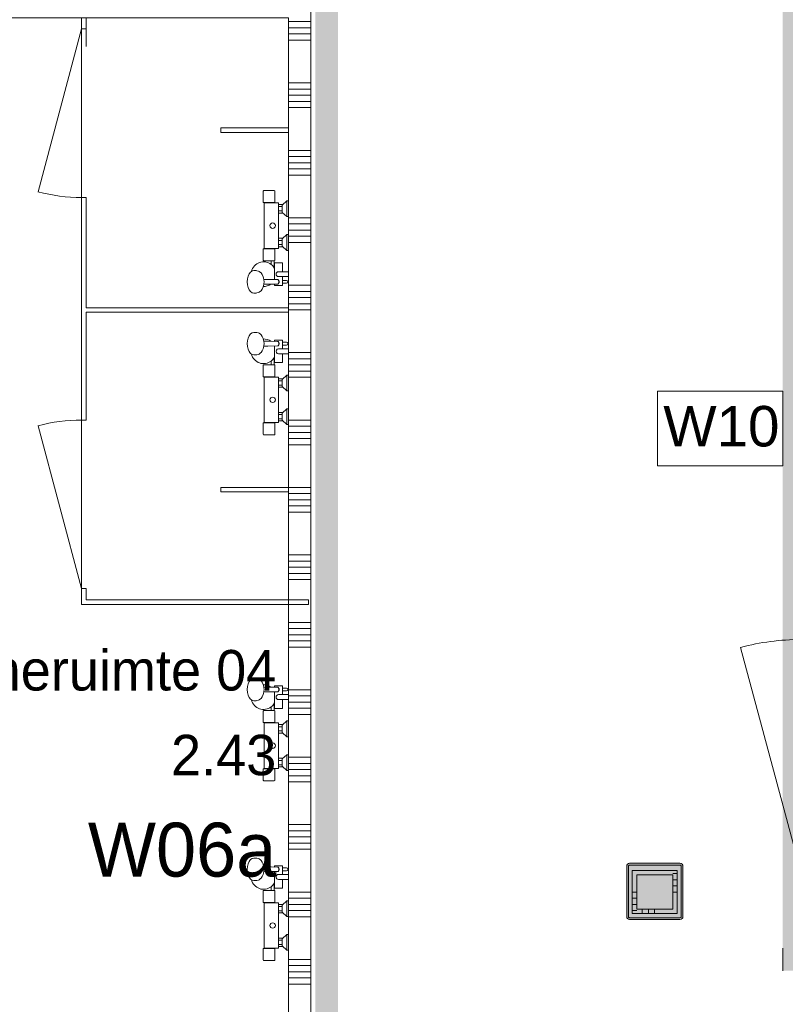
# Model space of a CAD drawing. Header units: millimetres. Extents: x -409 to 257590, y -7854 to 67330.
# Tile 95 of 205: x 58784 to 62191, y 16901 to 21281. Entities that reach past the tile are written whole.
import ezdxf
from ezdxf.enums import TextEntityAlignment as Align

# ---------------------------------------------------------------- set-up
doc = ezdxf.new("R2010")
doc.units = ezdxf.units.MM
doc.header["$MEASUREMENT"] = 0
for name, color, linetype in [('Info Wandafwerking aanduiding', 7, 'Continuous'), ('Info Wandafwerking aanduiding Doorsnede-arcering', 7, 'Continuous'), ('New_# trashcan Laagscheidingslijnen', 7, 'Continuous'), ('New_22 NC Binnenwanden', 7, 'Continuous'), ('New_22 NC Binnenwanden Deuren', 7, 'Continuous'), ('New_22 NC Binnenwanden Doorsnede-arcering', 7, 'Continuous'), ('New_22 NC Binnenwanden Laagscheidingslijnen', 7, 'Continuous'), ('New_72 Vaste Inrichting', 7, 'Continuous'), ('New_72 Vaste Inrichting Deuren', 7, 'Continuous'), ('New_74 Sanitair', 7, 'Continuous'), ('New_Z Ruimtefuncties', 7, 'Continuous'), ('New_Z Ruimtefuncties Zone omranding', 7, 'Continuous'), ('New_Z Ruimtefuncties Zone tekst', 7, 'Continuous'), ('S-COLS-____-OTLN.RVT S', 7, 'Continuous'), ('S-COLS-____-OTLN.RVT S 2D arcering', 7, 'Continuous')]:
    doc.layers.add(name, color=color, linetype=linetype)
doc.styles.add('GENERATED_STYLE_1', font='txt')
doc.styles.add('GENERATED_STYLE_2', font='txt')

# ---------------------------------------------------------------- blocks, each defined once
blk = doc.blocks.new('D1 22_6')
at = {"layer": 'New_72 Vaste Inrichting Deuren', "color": 1, "linetype": 'Continuous', "lineweight": 0}
for q in [(-349.4, 194.1), (-375, 0)]:
    blk.add_line((375, 0), q, dxfattribs=at)
at = {"layer": 'New_72 Vaste Inrichting Deuren', "color": 9, "linetype": 'Continuous', "lineweight": 0}
for p, q in [((-375, -0.1), (-375, -20)), ((375, -0.1), (375, -20))]:
    blk.add_line(p, q, dxfattribs=at)
at = {"layer": 'New_72 Vaste Inrichting Deuren', "color": 1, "linetype": 'Continuous', "lineweight": 0}
blk.add_arc((375, 0), 750, 165, 180, dxfattribs=at)
blk = doc.blocks.new('Wall_57_2', base_point=(59070, 18690))
at = {"layer": 'New_# trashcan Laagscheidingslijnen', "color": 9, "linetype": 'Continuous', "lineweight": 0}
for p, q in [((59060, 21262.1), (59060, 21162.1)), ((59080, 21162.1), (59080, 21262.1))]:
    blk.add_line(p, q, dxfattribs=at)
at = {"layer": 'New_72 Vaste Inrichting', "color": 9, "linetype": 'Continuous', "lineweight": 0}
for p, q in [((59060.1, 21240), (59080, 21240)), ((59060.1, 20490), (59080, 20490)), ((59060.1, 19500), (59080, 19500)), ((59060.1, 18750), (59080, 18750))]:
    blk.add_line(p, q, dxfattribs=at)
at = {"layer": 'New_72 Vaste Inrichting', "color": 9, "linetype": 'Continuous', "lineweight": 0, "flags": 128}
for points in [[(59060, 21290), (59080, 21290)], [(59060, 21290), (59060, 21262.1)], [(59080, 21262.1), (59080, 21290)], [(59060, 20490), (59060, 19500)], [(59080, 20000), (59080, 20490)], [(59080, 19500), (59080, 19980)], [(59060, 18750), (59060, 18680)], [(59080, 18700), (59080, 18750)], [(59060, 18680), (59080, 18680)]]:
    blk.add_lwpolyline(points, dxfattribs=at)
at = {"layer": 'New_72 Vaste Inrichting Deuren', "color": 1, "linetype": 'Continuous', "lineweight": 0, "zscale": 1000, "rotation": 90.00002157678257}
blk.add_blockref('D1 22_6', (59060, 20865), dxfattribs=at)
at = {"layer": 'New_72 Vaste Inrichting Deuren', "color": 1, "linetype": 'Continuous', "lineweight": 0, "xscale": -0.9999999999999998, "zscale": 1000, "rotation": 90.00002157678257}
blk.add_blockref('D1 22_6', (59060, 19125), dxfattribs=at)
blk = doc.blocks.new('Wall_207_2', base_point=(60070, 18690))
at = {"layer": 'New_# trashcan Laagscheidingslijnen', "color": 9, "linetype": 'Continuous', "lineweight": 0}
for p, q in [((59938.3, 18700), (59838.3, 18700)), ((59838.3, 18680), (59938.3, 18680))]:
    blk.add_line(p, q, dxfattribs=at)
at = {"layer": 'New_72 Vaste Inrichting', "color": 9, "linetype": 'Continuous', "lineweight": 0, "flags": 128}
for points in [[(59838.3, 18700), (59080, 18700)], [(59080, 18680), (59838.3, 18680)], [(60070, 18700), (59938.3, 18700)], [(59938.3, 18680), (60070, 18680)], [(60070, 18680), (60070, 18700)]]:
    blk.add_lwpolyline(points, dxfattribs=at)
blk = doc.blocks.new('Wall_270_2', base_point=(59980, 20790))
at = {"layer": 'New_# trashcan Laagscheidingslijnen', "color": 9, "linetype": 'Continuous', "lineweight": 0}
for p, q in [((59938.3, 20800), (59838.3, 20800)), ((59838.3, 20780), (59938.3, 20780))]:
    blk.add_line(p, q, dxfattribs=at)
at = {"layer": 'New_72 Vaste Inrichting', "color": 9, "linetype": 'Continuous', "lineweight": 0, "flags": 128}
for points in [[(59838.3, 20800), (59680, 20800)], [(59680, 20800), (59680, 20780)], [(59680, 20780), (59838.3, 20780)], [(59980, 20800), (59938.3, 20800)], [(59938.3, 20780), (59980, 20780)], [(59980, 20780), (59980, 20800)]]:
    blk.add_lwpolyline(points, dxfattribs=at)
blk = doc.blocks.new('*X1215')
at = {"layer": 'New_22 NC Binnenwanden Doorsnede-arcering', "color": 254, "linetype": 'Continuous', "lineweight": 0, "true_color": 0xe9ebeb}
for p, q in [((62380, 23400), (62280, 23400)), ((62380, 23372.6), (62280, 23372.6)), ((62380, 23345.1), (62280, 23345.1)), ((62380, 23317.7), (62280, 23317.7)), ((62380, 23290.3), (62280, 23290.3))]:
    blk.add_line(p, q, dxfattribs=at)
blk = doc.blocks.new('*X1216')
at = {"layer": 'New_22 NC Binnenwanden Doorsnede-arcering', "color": 254, "linetype": 'Continuous', "lineweight": 0, "true_color": 0xe9ebeb}
for p, q in [((62380, 17400), (62280, 17400)), ((62380, 17372.6), (62280, 17372.6)), ((62380, 17345.1), (62280, 17345.1)), ((62380, 17317.7), (62280, 17317.7)), ((62380, 17290.3), (62280, 17290.3))]:
    blk.add_line(p, q, dxfattribs=at)
blk = doc.blocks.new('*X1217')
at = {"layer": 'New_22 NC Binnenwanden Doorsnede-arcering', "color": 254, "linetype": 'Continuous', "lineweight": 0, "true_color": 0xe9ebeb}
for p, q in [((62380, 22200), (62280, 22200)), ((62380, 22172.6), (62280, 22172.6)), ((62380, 22145.1), (62280, 22145.1)), ((62380, 22117.7), (62280, 22117.7)), ((62380, 22090.3), (62280, 22090.3)), ((62380, 21900), (62280, 21900)), ((62380, 21872.6), (62280, 21872.6)), ((62380, 21845.1), (62280, 21845.1)), ((62380, 21817.7), (62280, 21817.7)), ((62380, 21790.3), (62280, 21790.3)), ((62380, 21600), (62280, 21600)), ((62380, 21572.6), (62280, 21572.6)), ((62380, 21545.1), (62280, 21545.1)), ((62380, 21517.7), (62280, 21517.7)), ((62380, 21490.3), (62280, 21490.3)), ((62380, 21300), (62280, 21300)), ((62380, 21272.6), (62280, 21272.6)), ((62380, 21245.1), (62280, 21245.1)), ((62380, 21217.7), (62280, 21217.7)), ((62380, 21190.3), (62280, 21190.3)), ((62380, 21000), (62280, 21000)), ((62380, 20972.6), (62280, 20972.6)), ((62380, 20945.1), (62280, 20945.1)), ((62380, 20917.7), (62280, 20917.7)), ((62380, 20890.3), (62280, 20890.3)), ((62380, 20700), (62280, 20700)), ((62380, 20672.6), (62280, 20672.6)), ((62380, 20645.1), (62280, 20645.1)), ((62380, 20617.7), (62280, 20617.7)), ((62380, 20590.3), (62280, 20590.3)), ((62380, 20400), (62280, 20400)), ((62380, 20372.6), (62280, 20372.6)), ((62380, 20345.1), (62280, 20345.1)), ((62380, 20317.7), (62280, 20317.7)), ((62380, 20290.3), (62280, 20290.3)), ((62380, 20100), (62280, 20100)), ((62380, 20072.6), (62280, 20072.6)), ((62380, 20045.1), (62280, 20045.1)), ((62380, 20017.7), (62280, 20017.7)), ((62380, 19990.3), (62280, 19990.3)), ((62380, 19800), (62280, 19800)), ((62380, 19772.6), (62280, 19772.6)), ((62380, 19745.1), (62280, 19745.1)), ((62380, 19717.7), (62280, 19717.7)), ((62380, 19690.3), (62280, 19690.3)), ((62380, 19500), (62280, 19500)), ((62380, 19472.6), (62280, 19472.6)), ((62380, 19445.1), (62280, 19445.1)), ((62380, 19417.7), (62280, 19417.7)), ((62380, 19390.3), (62280, 19390.3)), ((62380, 19200), (62280, 19200)), ((62380, 19172.6), (62280, 19172.6)), ((62380, 19145.1), (62280, 19145.1)), ((62380, 19117.7), (62280, 19117.7)), ((62380, 19090.3), (62280, 19090.3)), ((62380, 18900), (62280, 18900)), ((62380, 18872.6), (62280, 18872.6)), ((62380, 18845.1), (62280, 18845.1)), ((62380, 18817.7), (62280, 18817.7)), ((62380, 18790.3), (62280, 18790.3)), ((62380, 18600), (62280, 18600)), ((62380, 18572.6), (62280, 18572.6)), ((62380, 18545.1), (62280, 18545.1))]:
    blk.add_line(p, q, dxfattribs=at)
blk = doc.blocks.new('D1 22_11')
at = {"layer": 'New_22 NC Binnenwanden Deuren', "color": 1, "linetype": 'Continuous', "lineweight": 0}
for q in [(-481.8, 267.6), (-517, 0)]:
    blk.add_line((517, 0), q, dxfattribs=at)
at = {"layer": 'New_22 NC Binnenwanden Deuren', "color": 7, "linetype": 'Continuous', "lineweight": 0}
for p, q in [((-517, -20), (-517, -120)), ((-517, -20), (-517, -120)), ((517, -20), (517, -120)), ((517, -20), (517, -120))]:
    blk.add_line(p, q, dxfattribs=at)
at = {"layer": 'New_22 NC Binnenwanden Deuren', "color": 1, "linetype": 'Continuous', "lineweight": 0}
blk.add_arc((517, 0), 1034, 165, 180, dxfattribs=at)
blk = doc.blocks.new('Wall_280_2', base_point=(62280, 17150))
at = {"layer": 'New_22 NC Binnenwanden', "color": 8, "linetype": 'Continuous', "lineweight": 0, "true_color": 0x778488}
for p, q in [((62280, 23237.7), (62380, 23237.7)), ((62280, 22203.7), (62380, 22203.7)), ((62280, 18523.6), (62380, 18523.6)), ((62280, 17489.6), (62380, 17489.6))]:
    blk.add_line(p, q, dxfattribs=at)
at = {"layer": 'New_22 NC Binnenwanden', "color": 8, "linetype": 'Continuous', "lineweight": 0, "true_color": 0x778488, "flags": 128}
for points in [[(62280, 23450), (62280, 23237.7)], [(62380, 23237.7), (62380, 23450)], [(62280, 22203.7), (62280, 18523.6)], [(62380, 20400), (62380, 22203.7)], [(62380, 18523.6), (62380, 20300)], [(62280, 17489.6), (62280, 17150)], [(62380, 17250), (62380, 17489.6)], [(62280, 17150), (62380, 17150)]]:
    blk.add_lwpolyline(points, dxfattribs=at)
at = {"layer": 'New_22 NC Binnenwanden Laagscheidingslijnen', "color": 8, "linetype": 'Continuous', "lineweight": 0, "true_color": 0x778488}
blk.add_line((62380, 23450), (62280, 23450), dxfattribs=at)
at = {"layer": 'New_22 NC Binnenwanden', "color": 8, "lineweight": 0, "true_color": 0x778488}
for name in ['*X1215', '*X1217', '*X1216']:
    blk.add_blockref(name, (0, 0), dxfattribs=at)
at = {"layer": 'New_22 NC Binnenwanden Deuren', "color": 1, "linetype": 'Continuous', "lineweight": 0, "zscale": 1000, "rotation": 90}
blk.add_blockref('D1 22_11', (62260, 22720.7), dxfattribs=at)
at = {"layer": 'New_22 NC Binnenwanden Deuren', "color": 1, "linetype": 'Continuous', "lineweight": 0, "xscale": -1, "zscale": 1000, "rotation": 90}
blk.add_blockref('D1 22_11', (62260, 18006.6), dxfattribs=at)
blk = doc.blocks.new('*X1222')
at = {"layer": 'New_22 NC Binnenwanden Doorsnede-arcering', "color": 254, "linetype": 'Continuous', "lineweight": 0, "true_color": 0xe9ebeb}
for p, q in [((60080, 21272.6), (59980, 21272.6)), ((60080, 21245.1), (59980, 21245.1)), ((60080, 21217.7), (59980, 21217.7)), ((60080, 21190.3), (59980, 21190.3)), ((60080, 21000), (59980, 21000)), ((60080, 20972.6), (59980, 20972.6)), ((60080, 20945.1), (59980, 20945.1)), ((60080, 20917.7), (59980, 20917.7)), ((60080, 20890.3), (59980, 20890.3)), ((60080, 20700), (59980, 20700)), ((60080, 20672.6), (59980, 20672.6)), ((60080, 20645.1), (59980, 20645.1)), ((60080, 20617.7), (59980, 20617.7)), ((60080, 20590.3), (59980, 20590.3)), ((60080, 20400), (59980, 20400)), ((60080, 20372.6), (59980, 20372.6)), ((60080, 20345.1), (59980, 20345.1)), ((60080, 20317.7), (59980, 20317.7)), ((60080, 20290.3), (59980, 20290.3)), ((60080, 20100), (59980, 20100)), ((60080, 20072.6), (59980, 20072.6)), ((60080, 20045.1), (59980, 20045.1)), ((60080, 20017.7), (59980, 20017.7)), ((60080, 19990.3), (59980, 19990.3)), ((60080, 19800), (59980, 19800)), ((60080, 19772.6), (59980, 19772.6)), ((60080, 19745.1), (59980, 19745.1)), ((60080, 19717.7), (59980, 19717.7)), ((60080, 19690.3), (59980, 19690.3)), ((60080, 19500), (59980, 19500)), ((60080, 19472.6), (59980, 19472.6)), ((60080, 19445.1), (59980, 19445.1)), ((60080, 19417.7), (59980, 19417.7)), ((60080, 19390.3), (59980, 19390.3)), ((60080, 19200), (59980, 19200)), ((60080, 19172.6), (59980, 19172.6)), ((60080, 19145.1), (59980, 19145.1)), ((60080, 19117.7), (59980, 19117.7)), ((60080, 19090.3), (59980, 19090.3)), ((60080, 18900), (59980, 18900)), ((60080, 18872.6), (59980, 18872.6)), ((60080, 18845.1), (59980, 18845.1)), ((60080, 18817.7), (59980, 18817.7)), ((60080, 18790.3), (59980, 18790.3)), ((60080, 18600), (59980, 18600)), ((60080, 18572.6), (59980, 18572.6)), ((60080, 18545.1), (59980, 18545.1)), ((60080, 18517.7), (59980, 18517.7)), ((60080, 18490.3), (59980, 18490.3)), ((60080, 18300), (59980, 18300)), ((60080, 18272.6), (59980, 18272.6)), ((60080, 18245.1), (59980, 18245.1)), ((60080, 18217.7), (59980, 18217.7)), ((60080, 18190.3), (59980, 18190.3)), ((60080, 18000), (59980, 18000)), ((60080, 17972.6), (59980, 17972.6)), ((60080, 17945.1), (59980, 17945.1)), ((60080, 17917.7), (59980, 17917.7)), ((60080, 17890.3), (59980, 17890.3)), ((60080, 17700), (59980, 17700)), ((60080, 17672.6), (59980, 17672.6)), ((60080, 17645.1), (59980, 17645.1)), ((60080, 17617.7), (59980, 17617.7)), ((60080, 17590.3), (59980, 17590.3)), ((60080, 17400), (59980, 17400)), ((60080, 17372.6), (59980, 17372.6)), ((60080, 17345.1), (59980, 17345.1)), ((60080, 17317.7), (59980, 17317.7)), ((60080, 17290.3), (59980, 17290.3)), ((60080, 17100), (59980, 17100)), ((60080, 17072.6), (59980, 17072.6)), ((60080, 17045.1), (59980, 17045.1)), ((60080, 17017.7), (59980, 17017.7)), ((60080, 16990.3), (59980, 16990.3)), ((60080, 16800), (59980, 16800)), ((60080, 16772.6), (59980, 16772.6)), ((60080, 16745.1), (59980, 16745.1)), ((60080, 16717.7), (59980, 16717.7)), ((60080, 16690.3), (59980, 16690.3)), ((60080, 16500), (59980, 16500)), ((60080, 16472.6), (59980, 16472.6)), ((60080, 16445.1), (59980, 16445.1)), ((60080, 16417.7), (59980, 16417.7)), ((60080, 16390.3), (59980, 16390.3)), ((60080, 16200), (59980, 16200)), ((60080, 16172.6), (59980, 16172.6)), ((60080, 16145.1), (59980, 16145.1)), ((60080, 16117.7), (59980, 16117.7)), ((60080, 16090.3), (59980, 16090.3)), ((60080, 15900), (59980, 15900)), ((60080, 15872.6), (59980, 15872.6)), ((60080, 15845.1), (59980, 15845.1)), ((60080, 15817.7), (59980, 15817.7)), ((60080, 15790.3), (59980, 15790.3)), ((60080, 15600), (59980, 15600)), ((60080, 15572.6), (59980, 15572.6)), ((60080, 15545.1), (59980, 15545.1)), ((60080, 15517.7), (59980, 15517.7)), ((60080, 15490.3), (59980, 15490.3)), ((60080, 15300), (59980, 15300)), ((60080, 15272.6), (59980, 15272.6))]:
    blk.add_line(p, q, dxfattribs=at)
blk = doc.blocks.new('Wall_281_2', base_point=(60080, 15149.9))
at = {"layer": 'New_22 NC Binnenwanden', "color": 8, "linetype": 'Continuous', "lineweight": 0, "true_color": 0x778488, "flags": 128}
for points in [[(60080, 15250), (60080, 26115.1)], [(59980, 21290), (59980, 15250)]]:
    blk.add_lwpolyline(points, dxfattribs=at)
at = {"layer": 'New_22 NC Binnenwanden', "color": 8, "lineweight": 0, "true_color": 0x778488}
blk.add_blockref('*X1222', (0, 0), dxfattribs=at)
blk = doc.blocks.new('Wall_289_2', base_point=(59980, 19990))
at = {"layer": 'New_# trashcan Laagscheidingslijnen', "color": 9, "linetype": 'Continuous', "lineweight": 0}
for p, q in [((59938.3, 20000), (59838.3, 20000)), ((59838.3, 19980), (59938.3, 19980))]:
    blk.add_line(p, q, dxfattribs=at)
at = {"layer": 'New_72 Vaste Inrichting', "color": 9, "linetype": 'Continuous', "lineweight": 0, "flags": 128}
for points in [[(59838.3, 20000), (59080, 20000)], [(59080, 19980), (59838.3, 19980)], [(59980, 20000), (59938.3, 20000)], [(59938.3, 19980), (59980, 19980)], [(59980, 19980), (59980, 20000)]]:
    blk.add_lwpolyline(points, dxfattribs=at)
blk = doc.blocks.new('Wall_290_2', base_point=(59980, 19190))
at = {"layer": 'New_# trashcan Laagscheidingslijnen', "color": 9, "linetype": 'Continuous', "lineweight": 0}
for p, q in [((59938.3, 19200), (59838.3, 19200)), ((59838.3, 19180), (59938.3, 19180))]:
    blk.add_line(p, q, dxfattribs=at)
at = {"layer": 'New_72 Vaste Inrichting', "color": 9, "linetype": 'Continuous', "lineweight": 0, "flags": 128}
for points in [[(59838.3, 19200), (59680, 19200)], [(59680, 19200), (59680, 19180)], [(59980, 19200), (59938.3, 19200)], [(59980, 19180), (59980, 19200)], [(59680, 19180), (59838.3, 19180)], [(59938.3, 19180), (59980, 19180)]]:
    blk.add_lwpolyline(points, dxfattribs=at)
blk = doc.blocks.new('*X1474')
at = {"layer": 'New_22 NC Binnenwanden Doorsnede-arcering', "color": 254, "linetype": 'Continuous', "lineweight": 0, "true_color": 0xe9ebeb}
for p, q in [((61530, 17400), (61510, 17400)), ((61530, 17372.6), (61510, 17372.6)), ((61530, 17345.1), (61510, 17345.1))]:
    blk.add_line(p, q, dxfattribs=at)
blk = doc.blocks.new('*X1475')
at = {"layer": 'New_22 NC Binnenwanden Doorsnede-arcering', "color": 254, "linetype": 'Continuous', "lineweight": 0, "true_color": 0xe9ebeb}
blk.add_line((61523.7, 17317.7), (61510, 17317.7), dxfattribs=at)
blk = doc.blocks.new('*X1477')
at = {"layer": 'New_22 NC Binnenwanden Doorsnede-arcering', "color": 254, "linetype": 'Continuous', "lineweight": 0, "true_color": 0xe9ebeb}
blk.add_line((61530, 17317.7), (61523.7, 17317.7), dxfattribs=at)
blk = doc.blocks.new('Wall_354_2', base_point=(61530, 17476))
at = {"layer": 'New_22 NC Binnenwanden', "color": 8, "linetype": 'Continuous', "lineweight": 0, "true_color": 0x778488, "flags": 128}
for points in [[(61510, 17496), (61510, 17304)], [(61510, 17496), (61530, 17496)], [(61530, 17324), (61530, 17476)], [(61510, 17304), (61530, 17304)]]:
    blk.add_lwpolyline(points, dxfattribs=at)
at = {"layer": 'New_22 NC Binnenwanden', "color": 8, "lineweight": 0, "true_color": 0x778488}
for name in ['*X1474', '*X1475', '*X1477']:
    blk.add_blockref(name, (0, 0), dxfattribs=at)
blk = doc.blocks.new('*X1479')
at = {"layer": 'New_22 NC Binnenwanden Doorsnede-arcering', "color": 254, "linetype": 'Continuous', "lineweight": 0, "true_color": 0xe9ebeb}
for p, q in [((61554.9, 17324), (61554.9, 17304)), ((61582.3, 17324), (61582.3, 17304)), ((61609.7, 17324), (61609.7, 17304))]:
    blk.add_line(p, q, dxfattribs=at)
blk = doc.blocks.new('Wall_355_2', base_point=(61530, 17324))
at = {"layer": 'New_22 NC Binnenwanden', "color": 8, "linetype": 'Continuous', "lineweight": 0, "true_color": 0x778488, "flags": 128}
for points in [[(61690, 17324), (61530, 17324)], [(61530, 17304), (61710, 17304)], [(61710, 17304), (61710, 17324)]]:
    blk.add_lwpolyline(points, dxfattribs=at)
at = {"layer": 'New_22 NC Binnenwanden', "color": 8, "lineweight": 0, "true_color": 0x778488}
blk.add_blockref('*X1479', (0, 0), dxfattribs=at)
blk = doc.blocks.new('*X1483')
at = {"layer": 'New_22 NC Binnenwanden Doorsnede-arcering', "color": 254, "linetype": 'Continuous', "lineweight": 0, "true_color": 0xe9ebeb}
for p, q in [((61690, 17454.9), (61698.4, 17454.9)), ((61698.4, 17454.9), (61710, 17454.9)), ((61690, 17427.4), (61698.4, 17427.4)), ((61690, 17400), (61698.4, 17400)), ((61698.4, 17427.4), (61710, 17427.4)), ((61698.4, 17400), (61710, 17400))]:
    blk.add_line(p, q, dxfattribs=at)
blk = doc.blocks.new('*X1484')
at = {"layer": 'New_22 NC Binnenwanden Doorsnede-arcering', "color": 254, "linetype": 'Continuous', "lineweight": 0, "true_color": 0xe9ebeb}
for p, q in [((61696.3, 17482.3), (61698.4, 17482.3)), ((61698.4, 17482.3), (61710, 17482.3))]:
    blk.add_line(p, q, dxfattribs=at)
blk = doc.blocks.new('*X1485')
at = {"layer": 'New_22 NC Binnenwanden Doorsnede-arcering', "color": 254, "linetype": 'Continuous', "lineweight": 0, "true_color": 0xe9ebeb}
blk.add_line((61690, 17482.3), (61696.3, 17482.3), dxfattribs=at)
blk = doc.blocks.new('Wall_356_2', base_point=(61690, 17324))
at = {"layer": 'New_22 NC Binnenwanden', "color": 8, "linetype": 'Continuous', "lineweight": 0, "true_color": 0x778488, "flags": 128}
for points in [[(61710, 17496), (61690, 17496)], [(61710, 17324), (61710, 17496)], [(61690, 17476), (61690, 17324)]]:
    blk.add_lwpolyline(points, dxfattribs=at)
at = {"layer": 'New_22 NC Binnenwanden', "color": 8, "lineweight": 0, "true_color": 0x778488}
for name in ['*X1485', '*X1484', '*X1483']:
    blk.add_blockref(name, (0, 0), dxfattribs=at)
blk = doc.blocks.new('Wall_357_2', base_point=(61690, 17476))
at = {"layer": 'New_22 NC Binnenwanden', "color": 8, "linetype": 'Continuous', "lineweight": 0, "true_color": 0x778488, "flags": 128}
for points in [[(61690, 17496), (61530, 17496)], [(61530, 17476), (61690, 17476)]]:
    blk.add_lwpolyline(points, dxfattribs=at)
blk = doc.blocks.new('Wall_441_2', base_point=(60100.1, 15265))
at = {"layer": 'Info Wandafwerking aanduiding Doorsnede-arcering', "linetype": 'Continuous', "lineweight": 0}
blk.add_hatch(color=1, dxfattribs=at).paths.add_polyline_path([(60100, 26160.1), (60100.1, 15365), (60200.1, 15365.1), (60200, 26160.1)])
blk = doc.blocks.new('Wall_445_2', base_point=(74310, 17150))
at = {"layer": 'Info Wandafwerking aanduiding Doorsnede-arcering', "linetype": 'Continuous', "lineweight": 0}
for points in [[(62280, 17150), (62180, 17050), (62280, 17050)], [(62180, 17150), (62180, 17050), (62280, 17150)]]:
    blk.add_hatch(color=1, dxfattribs=at).paths.add_polyline_path(points)
at = {"layer": 'Info Wandafwerking aanduiding', "color": 9, "linetype": 'Continuous', "lineweight": 0, "flags": 128}
blk.add_lwpolyline([(62180, 17050), (62180, 17150)], dxfattribs=at)
blk = doc.blocks.new('Wall_446_2', base_point=(62280, 17150))
at = {"layer": 'Info Wandafwerking aanduiding Doorsnede-arcering', "linetype": 'Continuous', "lineweight": 0}
blk.add_hatch(color=1, dxfattribs=at).paths.add_polyline_path([(62280, 17150), (62280, 26025), (62180, 26025), (62180, 17150)])
blk = doc.blocks.new('Douche armatuur 22')
at = {"layer": 'New_74 Sanitair', "color": 1, "linetype": 'Continuous', "lineweight": 0}
for p, q in [((-40, 0), (-110, 0)), ((-110, 0), (-110, -7)), ((-40, -7), (-40, 0)), ((110, 0), (40, 0)), ((40, 0), (40, -7)), ((110, -7), (110, 0)), ((-110, -7), (-91, -27)), ((-110, -7), (-40, -7)), ((-91, -27), (-94, -27)), ((-94, -27), (-94, -44)), ((-91, -27), (-59, -27)), ((-84.5, -27), (-84.5, -44)), ((-65.5, -27), (-65.5, -44)), ((-59, -27), (-40, -7)), ((-56, -27), (-59, -27)), ((-56, -44), (-56, -27)), ((40, -7), (59, -27)), ((40, -7), (110, -7)), ((59, -27), (56, -27)), ((56, -27), (56, -44)), ((59, -27), (91, -27)), ((65.5, -27), (65.5, -44)), ((84.5, -27), (84.5, -44)), ((91, -27), (110, -7)), ((94, -27), (91, -27)), ((94, -44), (94, -27)), ((205, -26), (166, -26)), ((166, -26), (166, -62)), ((227, 0), (205, 0)), ((205, 0), (205, -26)), ((205, -26), (205, -44)), ((227, -26), (227, 0)), ((243.5, -26), (227, -26)), ((227, -44), (227, -26)), ((227, -44), (227, -26)), ((242.1, -44.3), (243.5, -43.3)), ((243.5, -9), (243.5, -26)), ((243.5, -26), (256.5, -26)), ((243.5, -43.3), (245, -42.8)), ((247.4, -41.6), (245, -42.8)), ((245, -42.8), (245.2, -42.7)), ((245, -42.8), (245, -42.8)), ((245.2, -42.7), (247, -42.5)), ((247, -42.5), (253, -42.5)), ((250, -41.2), (247.4, -41.6)), ((252.6, -41.6), (250, -41.2)), ((255, -42.8), (252.6, -41.6)), ((253, -42.5), (254.8, -42.7)), ((254.8, -42.7), (255, -42.8)), ((255, -42.8), (255, -42.8)), ((255, -42.8), (256.5, -43.3)), ((256.5, -26), (256.5, -9)), ((266, -26), (256.5, -26)), ((256.5, -43.3), (257.9, -44.3)), ((266, -62), (266, -26)), ((-156, -63.1), (-156, -108.9)), ((-103, -60.1), (-153, -60.1)), ((-103, -61), (-103, -60.1)), ((-101, -61), (-103, -61)), ((-103, -61), (-103, -107)), ((-94, -44), (-101, -44)), ((-101, -44), (-101, -61)), ((-101, -107), (-101, -61)), ((-94, -44), (-56, -44)), ((56, -44), (-56, -44)), ((56, -44), (94, -44)), ((101, -44), (94, -44)), ((101, -61), (101, -44)), ((103, -61), (101, -61)), ((101, -61), (101, -107.2)), ((153, -60.1), (103, -60.1)), ((103, -60.1), (103, -61)), ((103, -107), (103, -61)), ((156, -63.5), (156, -63.1)), ((187.3, -63.5), (156, -63.5)), ((156, -76.5), (156, -63.5)), ((156, -108.9), (156, -76.5)), ((156, -76.5), (172.7, -76.5)), ((166, -62), (190, -62)), ((190, -62), (239.8, -62)), ((239.5, -91.1), (240, -48.8)), ((240, -48.8), (240.2, -47.2)), ((240.2, -47.2), (240.9, -45.7)), ((240.9, -45.7), (242.1, -44.3)), ((257.9, -44.3), (259.1, -45.7)), ((259.1, -45.7), (259.8, -47.2)), ((259.8, -47.2), (260, -48.8)), ((260.5, -91.1), (260, -48.8)), ((260.3, -77.9), (260.2, -62)), ((260.2, -62), (266, -62)), ((-153, -111.9), (-103, -111.9)), ((-103, -111.9), (-103, -107)), ((-103, -107), (-101, -107)), ((-101, -107), (-101, -107.2)), ((-101, -107.2), (-101, -107.8)), ((-101, -107.8), (-101, -108)), ((-101, -108), (101, -108)), ((101, -107.2), (101, -107)), ((101, -107), (103, -107)), ((101, -107.8), (101, -107.2)), ((101, -108), (101, -107.8)), ((103, -107), (103, -111.9)), ((103, -111.9), (153, -111.9)), ((203.6, -130.3), (202.2, -133)), ((208.4, -123.6), (203.6, -130.3)), ((210.5, -121.8), (208.4, -123.6)), ((217.8, -116.4), (210.5, -121.8)), ((227.2, -112.2), (217.8, -116.4)), ((232.4, -110.8), (227.2, -112.2)), ((240.9, -108.8), (232.4, -110.8)), ((239, -109.3), (239.5, -91.1)), ((250, -108.1), (240.9, -108.8)), ((259.1, -108.8), (250, -108.1)), ((267.6, -110.8), (259.1, -108.8)), ((261, -109.3), (260.5, -91.1)), ((267.6, -110.8), (271, -111.7)), ((272.8, -112.2), (271, -111.7)), ((282.2, -116.4), (272.8, -112.2)), ((289.5, -121.8), (282.2, -116.4)), ((291.6, -123.6), (289.5, -121.8)), ((296.4, -130.3), (291.6, -123.6)), ((297.8, -133), (296.4, -130.3)), ((200.5, -140.4), (200, -143.6)), ((200, -143.6), (200, -154.2)), ((200, -154.2), (201.7, -161.6)), ((202.2, -133), (200.5, -140.4)), ((201.7, -161.6), (203.4, -164)), ((203.4, -164), (206.7, -168.5)), ((206.7, -168.5), (214.6, -174.5)), ((214.6, -174.5), (225, -179)), ((275, -179), (285.4, -174.5)), ((285.4, -174.5), (293.3, -168.5)), ((293.3, -168.5), (298.3, -161.6)), ((299.5, -140.4), (297.8, -133)), ((298.3, -161.6), (300, -154.2)), ((300, -143.6), (299.5, -140.4)), ((300, -154.2), (300, -143.6)), ((225, -179), (237.1, -181.9)), ((237.1, -181.9), (250, -182.9)), ((250, -182.9), (262.9, -181.9)), ((262.9, -181.9), (275, -179))]:
    blk.add_line(p, q, dxfattribs=at)
blk.add_circle((0, -70), 12, dxfattribs=at)
for centre, radius, start, end in [((250, -9), 6.5, 0, 180), ((-153, -63.1), 3, 90, 180), ((153, -63.1), 3, 0, 90), ((216, -110.5), 55, 141.8869, 256.7735), ((216, -110.5), 55, 121.3994, 141.8869), ((216, -110.5), 55, 118.2578, 121.3994), ((216, -44), 11, 180, 0), ((216.2, -110.3), 54.8, 358.5584, 36.3009), ((-153, -108.9), 3, 180, 270), ((153, -108.9), 3, 270, 0)]:
    blk.add_arc(centre, radius, start, end, dxfattribs=at)
blk = doc.blocks.new('Column 381[64]_2', base_point=(0.5, 3))
at = {"layer": 'S-COLS-____-OTLN.RVT S 2D arcering', "linetype": 'Continuous', "lineweight": 0, "true_color": 0x778488}
h = blk.add_hatch(color=8, dxfattribs=at)
h.paths.add_polyline_path([(61485.5, 17291), (61486.5, 17286), (61489.3, 17281.8), (61493.5, 17278.9), (61498.5, 17278), (61722.5, 17278), (61727.5, 17278.9), (61731.7, 17281.8), (61734.5, 17286), (61735.5, 17291), (61735.5, 17515), (61734.5, 17519.9), (61731.7, 17524.1), (61727.5, 17527), (61722.5, 17528), (61498.5, 17528), (61493.5, 17527), (61489.3, 17524.1), (61486.5, 17519.9), (61485.5, 17515)])
h.paths.add_polyline_path([(61722.5, 17286), (61498.5, 17286), (61496.6, 17286.3), (61495, 17287.4), (61493.9, 17289), (61493.5, 17291), (61493.5, 17515), (61493.9, 17516.9), (61495, 17518.5), (61496.6, 17519.6), (61498.5, 17520), (61722.5, 17520), (61724.4, 17519.6), (61726.1, 17518.5), (61727.1, 17516.9), (61727.5, 17515), (61727.5, 17291), (61727.1, 17289), (61726.1, 17287.4), (61724.4, 17286.3)], flags=0)
blk.add_hatch(color=8, dxfattribs=at).paths.add_polyline_path([(61722.5, 17520), (61498.5, 17520), (61496.6, 17519.6), (61495, 17518.5), (61493.9, 17516.9), (61493.5, 17515), (61493.5, 17291), (61493.9, 17289), (61495, 17287.4), (61496.6, 17286.3), (61498.5, 17286), (61722.5, 17286), (61724.4, 17286.3), (61726.1, 17287.4), (61727.1, 17289), (61727.5, 17291), (61727.5, 17515), (61727.1, 17516.9), (61726.1, 17518.5), (61724.4, 17519.6)])
at = {"layer": 'S-COLS-____-OTLN.RVT S', "color": 1, "linetype": 'Continuous', "lineweight": 0}
for p, q in [((61489.3, 17524.1), (61486.5, 17519.9)), ((61493.5, 17527), (61489.3, 17524.1)), ((61498.5, 17528), (61493.5, 17527)), ((61722.5, 17528), (61498.5, 17528)), ((61727.5, 17527), (61722.5, 17528)), ((61731.7, 17524.1), (61727.5, 17527)), ((61734.5, 17519.9), (61731.7, 17524.1)), ((61486.5, 17519.9), (61485.5, 17515)), ((61485.5, 17515), (61485.5, 17291)), ((61493.5, 17515), (61493.9, 17516.9)), ((61493.5, 17291), (61493.5, 17515)), ((61493.9, 17516.9), (61495, 17518.5)), ((61495, 17518.5), (61496.6, 17519.6)), ((61496.6, 17519.6), (61498.5, 17520)), ((61498.5, 17520), (61722.5, 17520)), ((61722.5, 17520), (61724.4, 17519.6)), ((61724.4, 17519.6), (61726.1, 17518.5)), ((61726.1, 17518.5), (61727.1, 17516.9)), ((61727.1, 17516.9), (61727.5, 17515)), ((61727.5, 17515), (61727.5, 17291)), ((61735.5, 17515), (61734.5, 17519.9)), ((61735.5, 17291), (61735.5, 17515)), ((61485.5, 17291), (61486.5, 17286)), ((61486.5, 17286), (61489.3, 17281.8)), ((61489.3, 17281.8), (61493.5, 17278.9)), ((61493.9, 17289), (61493.5, 17291)), ((61493.5, 17278.9), (61498.5, 17278)), ((61495, 17287.4), (61493.9, 17289)), ((61496.6, 17286.3), (61495, 17287.4)), ((61498.5, 17286), (61496.6, 17286.3)), ((61722.5, 17286), (61498.5, 17286)), ((61498.5, 17278), (61722.5, 17278)), ((61724.4, 17286.3), (61722.5, 17286)), ((61722.5, 17278), (61727.5, 17278.9)), ((61726.1, 17287.4), (61724.4, 17286.3)), ((61727.1, 17289), (61726.1, 17287.4)), ((61727.5, 17291), (61727.1, 17289)), ((61727.5, 17278.9), (61731.7, 17281.8)), ((61731.7, 17281.8), (61734.5, 17286)), ((61734.5, 17286), (61735.5, 17291))]:
    blk.add_line(p, q, dxfattribs=at)
blk = doc.blocks.new('Doucheruimte 04_2.43_18_2', base_point=(58989.1, 17952.3))
at = {"layer": 'New_Z Ruimtefuncties Zone tekst', "color": 2, "lineweight": 0}
for tag, height, style, p in [('DUMMY_938', 180, 'GENERATED_STYLE_1', (59926.3, 18518)), ('ROOM_NAME', 180, 'GENERATED_STYLE_1', (59926.3, 18476.8)), ('DUMMY_939', 180, 'GENERATED_STYLE_1', (59926.3, 18140.8)), ('ROOM_NUMBER', 180, 'GENERATED_STYLE_1', (59926.3, 18099.7)), ('stWallCovering', 240, 'GENERATED_STYLE_2', (59926.3, 17708.8))]:
    blk.add_attdef(tag, text='', height=height, dxfattribs=dict(at, style=style)).set_placement(p, align=Align.TOP_RIGHT)
at = {"layer": 'New_Z Ruimtefuncties Zone tekst', "color": 2, "lineweight": 0, "style": 'GENERATED_STYLE_2'}
blk.add_attdef('DUMMY_940', text='', height=240, dxfattribs=at).set_placement((58051.8, 17763.7), align=Align.TOP_LEFT)

msp = doc.modelspace()

# ---------------------------------------------------------------- linework, layer by layer
at = {"layer": 'Info Wandafwerking aanduiding', "color": 9, "linetype": 'Continuous', "lineweight": 0, "flags": 128}
msp.add_lwpolyline([(61623.1, 19628.8), (62180, 19628.8), (62180, 19295.9), (61623.1, 19295.9)], close=True, dxfattribs=at)
at = {"layer": 'New_Z Ruimtefuncties Zone omranding', "color": 41, "linetype": 'Continuous', "lineweight": 0, "true_color": 0xffeeaa, "flags": 128}
msp.add_lwpolyline([(59080, 28000.6), (59080, 26140.1), (60080, 26140.1), (60080.1, 15250.9), (60080.1, 15250.2), (72142.9, 15250.2), (72142.9, 8950), (74324.8, 8949.9), (74324.8, 8950), (74302.7, 8950), (74302.7, 10850), (74268, 10850, -0.414214), (73168, 11950), (73168, 14150, -0.414214), (74268, 15250), (74302.7, 15250), (74302.7, 17150), (71460, 17150), (62280, 17150), (62280, 26125), (61760, 26125), (61760, 28000.6)], format="xyb", close=True, dxfattribs=at)
at = {"layer": 'New_Z Ruimtefuncties Zone omranding', "color": 142, "linetype": 'Continuous', "lineweight": 0, "true_color": 0x0ca2d3, "flags": 128}
msp.add_lwpolyline([(58020, 17651.3), (58020, 15251.3), (59980, 15251.3), (59980, 21290), (58020, 21290)], close=True, dxfattribs=at)

# ---------------------------------------------------------------- block references
at = {"layer": 'Info Wandafwerking aanduiding', "color": 1, "lineweight": 0}
for name, p in [('Wall_441_2', (60100.1, 15265)), ('Wall_446_2', (62280, 17150)), ('Wall_445_2', (74310, 17150))]:
    msp.add_blockref(name, p, dxfattribs=at)
at = {"layer": 'New_22 NC Binnenwanden', "color": 8, "lineweight": 0, "true_color": 0x778488}
for name, p in [('Wall_281_2', (60080, 15149.9)), ('Wall_280_2', (62280, 17150)), ('Wall_354_2', (61530, 17476)), ('Wall_357_2', (61690, 17476)), ('Wall_356_2', (61690, 17324)), ('Wall_355_2', (61530, 17324))]:
    msp.add_blockref(name, p, dxfattribs=at)
at = {"layer": 'New_72 Vaste Inrichting', "color": 1, "lineweight": 0}
for name, p in [('Wall_57_2', (59070, 18690)), ('Wall_270_2', (59980, 20790)), ('Wall_289_2', (59980, 19990)), ('Wall_290_2', (59980, 19190)), ('Wall_207_2', (60070, 18690))]:
    msp.add_blockref(name, p, dxfattribs=at)
at = {"layer": 'New_74 Sanitair', "color": 1, "linetype": 'Continuous', "lineweight": 0, "zscale": 1000, "rotation": 270}
msp.add_blockref('Douche armatuur 22', (59980, 20365), dxfattribs=at)
at = {"layer": 'New_74 Sanitair', "color": 1, "linetype": 'Continuous', "lineweight": 0, "zscale": 1000}
for p, xscale, rotation in [((59980, 19590), -0.9999999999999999, 269.9977560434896), ((59980, 18051.3), -1, 270), ((59980, 17251.3), -1, 270)]:
    msp.add_blockref('Douche armatuur 22', p, dxfattribs=dict(at, xscale=xscale, rotation=rotation))
at = {"layer": 'New_Z Ruimtefuncties', "color": 2, "linetype": 'Continuous', "lineweight": 0}
msp.add_blockref('Doucheruimte 04_2.43_18_2', (58989.1, 17952.3), dxfattribs=at).add_auto_attribs({'ROOM_NAME': 'Doucheruimte 04', 'ROOM_NUMBER': '2.43', 'stWallCovering': 'W06a'})
at = {"layer": 'S-COLS-____-OTLN.RVT S', "color": 1, "linetype": 'Continuous', "lineweight": 0}
msp.add_blockref('Column 381[64]_2', (0.5, 3), dxfattribs=at)

# ---------------------------------------------------------------- texts
at = {"layer": 'Info Wandafwerking aanduiding', "color": 2, "linetype": 'Continuous', "lineweight": 0, "insert": (61648.1, 19562.6), "char_height": 180, "attachment_point": 1, "style": 'GENERATED_STYLE_1'}
msp.add_mtext('\\A1;{\\pql;\\fArial|b0|i0|c0|p38;W10}', dxfattribs=at)

doc.saveas('drawing.dxf')
